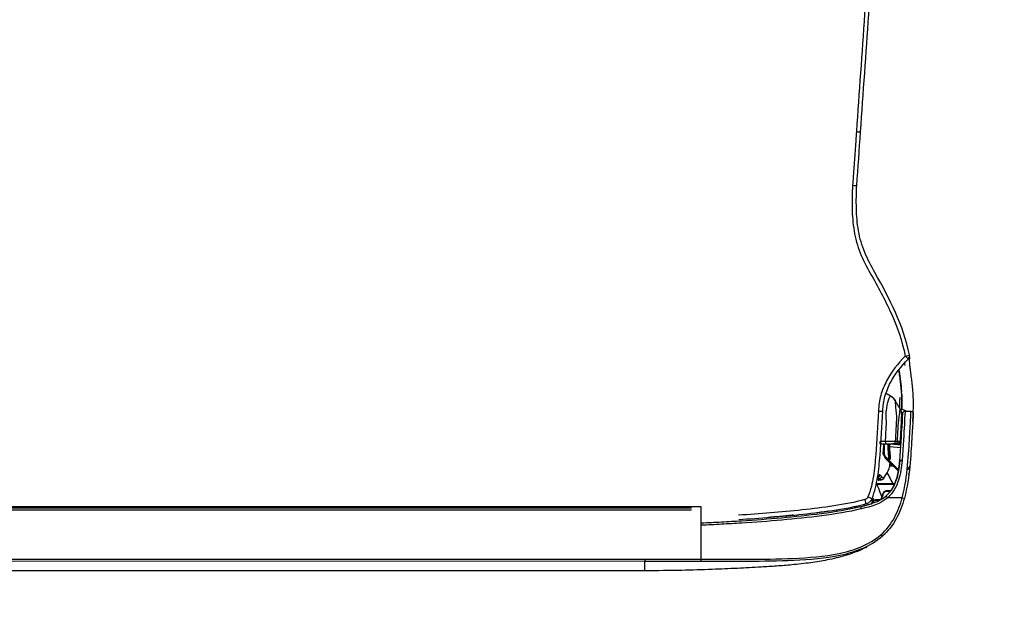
# Model space of a CAD drawing. Header units: millimetres. Extents: x -424979 to 718034, y -72486 to 344972.
# Tile 139 of 256: x 584565 to 585212, y 102822 to 103203. Entities that reach past the tile are written whole.
import ezdxf
from ezdxf import colors
from ezdxf.entities.mleader import LeaderData, LeaderLine
from ezdxf.math import Vec2, Vec3

# ---------------------------------------------------------------- set-up
doc = ezdxf.new("R2010")
doc.units = ezdxf.units.MM
doc.header["$MEASUREMENT"] = 0
doc.layers.add('IS_KLIM Opis_Średnice', color=7, linetype='Continuous', lineweight=9)
doc.layers.add('IS_KLIM_urządzenia', color=3, linetype='Continuous')

# ---------------------------------------------------------------- blocks, each defined once
blk = doc.blocks.new('G$CFEA986A8')
at = {"layer": 'IS_KLIM_urządzenia', "linetype": 'Continuous'}
for p, q in [((965.15, 28.07), (964.65, 27.59)), ((960.8, 27.59), (960.8, 27.59)), ((960.8, 27.59), (960.8, 27.58)), ((960.8, 27.58), (960.8, 27.58)), ((962.82, 27.01), (965.29, 26.79)), ((965.33, 27.29), (963.06, 27.49)), ((965.34, 27.5), (963.25, 27.5)), ((963.62, 27.59), (963.77, 27.59)), ((963.77, 27.59), (963.62, 27.59)), ((963.62, 27.59), (963.62, 27.59)), ((963.62, 27.59), (963.62, 27.59)), ((963.78, 27.59), (963.64, 27.59)), ((963.65, 27.59), (963.64, 27.59)), ((963.64, 27.59), (963.65, 27.59)), ((964.65, 27.59), (963.77, 27.59)), ((964.65, 27.59), (963.78, 27.59)), ((963.81, 27.59), (964.11, 27.59)), ((964.11, 27.59), (963.81, 27.59)), ((964.65, 27.59), (963.82, 27.59)), ((963.82, 27.59), (963.82, 27.59)), ((963.96, 27.59), (964.65, 27.59)), ((963.96, 27.59), (963.96, 27.59)), ((964.65, 27.59), (963.96, 27.59)), ((963.96, 27.59), (964.65, 27.59)), ((963.96, 27.59), (963.96, 27.59)), ((964.65, 27.59), (963.96, 27.59)), ((964.64, 27.59), (964.65, 27.59)), ((964.65, 27.59), (965.09, 28)), ((965.09, 28), (964.65, 27.59)), ((965.08, 27.99), (964.65, 27.59)), ((964.66, 27.6), (964.65, 27.59)), ((964.65, 27.59), (964.66, 27.6)), ((964.65, 27.59), (964.65, 27.59)), ((964.65, 27.58), (964.65, 27.59)), ((964.65, 27.59), (964.65, 27.59)), ((964.65, 27.59), (964.65, 27.59)), ((964.65, 27.59), (964.65, 27.59)), ((964.65, 27.59), (964.65, 27.59)), ((964.65, 27.59), (964.65, 27.59)), ((964.65, 27.59), (964.65, 27.59)), ((964.65, 27.58), (964.65, 27.58)), ((965.08, 28), (964.75, 27.68)), ((964.76, 27.69), (965.08, 27.99)), ((965.13, 27.95), (965.13, 27.96)), ((965.13, 27.94), (965.13, 27.94)), ((965.13, 27.94), (965.13, 27.94)), ((962.04, 24.32), (962.13, 24.22)), ((962.13, 24.22), (964.85, 21.51)), ((962.13, 24.22), (962.49, 24.22)), ((962.49, 24.22), (962.22, 24.49)), ((964.88, 21.83), (962.49, 24.22)), ((962.49, 24.22), (962.63, 24.22)), ((46.52, 13.96), (921.55, 13.84)), ((48.58, 13.7), (919.48, 13.58)), ((919.48, 13.06), (48.58, 13.18)), ((921.53, 13.84), (921.53, 2.34)), ((58.74, 2.46), (909.33, 2.34)), ((58.73, 0), (909.33, -0.12)), ((909.33, 1.87), (58.74, 1.98))]:
    blk.add_line(p, q, dxfattribs=at)
for centre, radius, start, end in [((966.23, 46.82), 1, 314.7826, 11.7219), ((965.57, 23.69), 0.5, 174.3028, 174.8572)]:
    blk.add_arc(centre, radius, start, end, dxfattribs=at)
at = {"layer": 'IS_KLIM_urządzenia', "linetype": 'Continuous', "extrusion": (0, 0, -1)}
for centre, start, end in [((-966.24, 34.23), 2.819, 90), ((-967.54, 34.23), 90, 182.7932)]:
    blk.add_arc(centre, 0.5, start, end, dxfattribs=at)
at = {"layer": 'IS_KLIM_urządzenia', "linetype": 'Continuous'}
for centre, major_axis, ratio, start_param, end_param in [((954.69, 84.17), (-0.998, 0.07), 0.023762, 1.636562, 3.141593), ((966.23, 46.82), (-0.979, -0.203), 0.056856, 1.631801, 3.141593), ((966.23, 46.82), (-0.704, 0.71), 0.020204, 3.141593, 4.63148), ((960.36, 34.82), (0.999, -0.049), 0.051256, 4.768713, 6.283185), ((960.36, 34.78), (0.999, -0.047), 0.051373, 4.768607, 6.283185), ((960.8, 28.09), (0, 0.5), 0.002816, 3.141639, 4.764644), ((961.96, 28.09), (0, 0.5), 0.000868, 1.518284, 3.141546), ((963.74, 28.09), (0, 0.5), 0.707175, 3.141658, 4.713759), ((964.21, 28.09), (0, 0.5), 0.707187, 3.141658, 4.713902), ((963.62, 27.79), (0, -0.2), 0.000013, 0.000046, 1.220385), ((964.1, 27.28), (-0.499, -0.033), 0.703948, 5.100293, 5.413725), ((964.11, 27.79), (0, 0.2), 0.000013, 3.141639, 4.361977), ((961.71, 25.79), (-0.25, 0.009), 0.004928, 4.721292, 6.283312), ((962.22, 24.49), (0.177, 0.177), 0.009872, 1.573264, 3.141593), ((965.57, 23.69), (0.498, -0.05), 0.399009, 1.576336, 3.142289), ((965.57, 23.69), (0.498, -0.045), 0.399039, 1.572475, 3.141593), ((965.57, 23.75), (0.498, -0.042), 0.40242, 1.570829, 3.141593), ((966.78, 22.67), (-0.498, 0.048), 0.655613, 1.68664, 3.142509), ((960.03, 20.77), (-0.282, 0.413), 0.898755, 3.126761, 4.122323), ((960.3, 20.73), (0.367, 0.34), 0.8822, 4.14442, 5.443074), ((960.62, 20.38), (0.376, 0.33), 0.885836, 4.168001, 5.478744), ((962.34, 17.18), (0, 0.2), 0.576627, 0, 1.56207), ((957.43, 15.43), (0.263, -0.965), 0.021464, 0, 1.498233), ((958.09, 16.02), (0.925, -0.381), 0.043497, 4.774575, 6.283185), ((959.1, 15.2), (0.191, 0.059), 0.212832, 0.62596, 2.147611), ((959.21, 15.5), (-0.19, -0.061), 0.210046, 3.10566, 3.756008), ((959.99, 15.18), (0, 0.2), 0.433029, 0, 1.56207), ((961.57, 16.6), (-0.192, 0.056), 0.184381, 0, 0.981312), ((962.44, 15.81), (0.326, -0.379), 0.006066, 3.141593, 4.776304), ((965.61, 15.81), (-0.482, 0.133), 0.040619, 1.62052, 3.141593), ((956.69, 13.39), (0.117, -0.486), 0.019962, 1.512141, 3.141593), ((959.27, 14.73), (-0.18, 0.087), 0.196125, 0, 1.166038), ((960.96, 7.75), (-0.331, 0.375), 0.006851, 1.634627, 3.141593), ((921.53, 2.37), (0, 0.5), 0.000014, 1.623156, 3.109817)]:
    blk.add_ellipse(centre, major_axis=major_axis, ratio=ratio, start_param=start_param, end_param=end_param, dxfattribs=at)
at = {"layer": 'IS_KLIM_urządzenia', "linetype": 'Continuous', "extrusion": (0, 0, -1)}
for centre, major_axis, ratio, start_param, end_param in [((964.05, 27.59), (-0.725, 0), 0.000047, 1.659786, 2.553482), ((964.05, 27.59), (-0.725, 0), 0.000047, 3.72973, 4.623425), ((964.65, 28.09), (0.266, -0.423), 1, 5.550236, 6.844477)]:
    blk.add_ellipse(centre, major_axis=major_axis, ratio=ratio, start_param=start_param, end_param=end_param, dxfattribs=at)
at = {"layer": 'IS_KLIM_urządzenia', "linetype": 'Continuous'}
for points, degree in [([(959.21, 147.27), (958, 130.15), (956.79, 113.02), (955.58, 95.9)], 3), ([(956.51, 95.85), (957.7, 112.97), (958.9, 130.09), (960.1, 147.21)], 3), ([(955.58, 95.9), (956.08, 95.86), (956.51, 95.84), (956.51, 95.85)], 3), ([(955.68, 84.1), (955.96, 88.01), (956.23, 91.93), (956.51, 95.85)], 3), ([(966.26, 44.75), (966.23, 44.93), (966.2, 45.11), (966.17, 45.29)], 3), ([(966.94, 46.13), (967.09, 46.15), (967.24, 46.22), (967.29, 46.32)], 3), ([(967.29, 46.32), (967.31, 46.43), (967.3, 46.54), (967.28, 46.65)], 3), ([(967.29, 46.32), (967.29, 46.33), (967.3, 46.34), (967.3, 46.34)], 3), ([(964.94, 43.51), (965.19, 42.03), (965.36, 40.54), (965.46, 39.04)], 3), ([(963.02, 38.08), (962.56, 38.37), (962.05, 38.54)], 2), ([(963.01, 38.08), (962.7, 38.26), (962.38, 38.43), (962.05, 38.54)], 3), ([(963.01, 38.08), (963.43, 37.83), (963.78, 37.48), (964.04, 37.07)], 3), ([(965.18, 35.2), (964.59, 36.16), (964.01, 37.11)], 2), ([(965.07, 35.52), (965.08, 36.12), (965.09, 36.71), (965.1, 37.31)], 3), ([(965.48, 38.69), (965.55, 37.5), (965.57, 36.3), (965.55, 35.08)], 3), ([(965.76, 34.34), (965.65, 34.4), (965.55, 34.45), (965.44, 34.49)], 3), ([(966.24, 34.73), (966.67, 34.73), (967.1, 34.73), (967.54, 34.73)], 3), ([(967.95, 32.52), (967.94, 32.5), (967.94, 32.48), (967.94, 32.45)], 3), ([(964.56, 28.09), (964.41, 28.09), (964.25, 28.09), (964.09, 28.09)], 3), ([(960.8, 27.59), (961.08, 27.59), (961.36, 27.59), (961.63, 27.59)], 3), ([(960.8, 27.59), (961.19, 27.59), (961.58, 27.59), (961.96, 27.59)], 3), ([(960.8, 27.58), (961.04, 27.58), (961.28, 27.58), (961.52, 27.58)], 3), ([(960.8, 27.58), (961.04, 27.58), (961.28, 27.58), (961.52, 27.58)], 3), ([(962.82, 27.01), (962.88, 26.08), (962.94, 25.14), (963, 24.21)], 3), ([(963.12, 27.59), (963.12, 27.56), (963.12, 27.52), (963.12, 27.48)], 3), ([(963.61, 27.59), (963.61, 27.59), (963.62, 27.59), (963.62, 27.59)], 3), ([(963.61, 27.59), (963.62, 27.59), (963.62, 27.59), (963.62, 27.59)], 3), ([(963.62, 27.59), (964.65, 27.59)], 1), ([(963.62, 27.59), (963.62, 27.59), (963.62, 27.59), (963.62, 27.59)], 3), ([(963.62, 27.59), (963.62, 27.59), (963.62, 27.59), (963.62, 27.59)], 3), ([(963.62, 27.59), (963.62, 27.59), (963.62, 27.59), (963.62, 27.59)], 3), ([(964.65, 27.59), (963.72, 27.59)], 1), ([(963.74, 27.59), (963.9, 27.59), (964.05, 27.59), (964.21, 27.59)], 3), ([(963.75, 27.58), (964.65, 27.58)], 1), ([(963.82, 27.58), (963.95, 27.58), (964.08, 27.58), (964.21, 27.58)], 3), ([(964.07, 27.63), (964.08, 27.59), (964.07, 27.54), (964.07, 27.5)], 3), ([(964.84, 27.63), (964.84, 27.63), (964.84, 27.63)], 2), ([(961.46, 25.8), (961.45, 25.65), (961.45, 25.49), (961.44, 25.34)], 3), ([(961.44, 25.33), (961.45, 25.49), (961.45, 25.64), (961.46, 25.8)], 3), ([(961.44, 25.33), (961.44, 25.34), (961.44, 25.34), (961.44, 25.34)], 3), ([(961.44, 25.34), (961.44, 25.34), (961.44, 25.34), (961.44, 25.34)], 3), ([(961.53, 25.25), (961.5, 25.28), (961.47, 25.31), (961.44, 25.33)], 3), ([(964.99, 22.88), (965.02, 23.18), (965.05, 23.49), (965.08, 23.79)], 3), ([(965.08, 23.79), (965.07, 23.76), (965.07, 23.74)], 2), ([(965.59, 23.95), (965.59, 23.93), (965.59, 23.91), (965.59, 23.89)], 3), ([(961.71, 20.35), (962.17, 20.89), (962.5, 21.51), (962.77, 22.21)], 3), ([(963.68, 22.68), (963.41, 22.68), (963.15, 22.68), (962.88, 22.68)], 3), ([(962.91, 22.88), (963.1, 22.88), (963.29, 22.88), (963.48, 22.88)], 3), ([(960.36, 20.28), (960.28, 20.27), (960.21, 20.27), (960.13, 20.27)], 3), ([(960.32, 19.65), (961.01, 19.71)], 1), ([(960.67, 19.93), (960.57, 20.04), (960.47, 20.16), (960.36, 20.28)], 3), ([(960.77, 20.72), (960.88, 20.6), (960.99, 20.49), (961.09, 20.37)], 3), ([(967.08, 20.79), (967.09, 20.91), (967.11, 21.03), (967.12, 21.15)], 3), ([(956.57, 13.87), (958.54, 14.35), (960.56, 14.86), (962.11, 16.19)], 3), ([(962.45, 15.79), (960.85, 14.4), (958.75, 13.85), (956.7, 13.36)], 3), ([(958.99, 15.2), (958.96, 15.28), (958.94, 15.36), (958.91, 15.43)], 3), ([(959.13, 14.84), (959.07, 14.95), (959.03, 15.08), (958.99, 15.2)], 3), ([(959.14, 15.62), (959.18, 15.51), (959.21, 15.39), (959.25, 15.28)], 3), ([(959.25, 15.28), (959.29, 15.37), (959.32, 15.47), (959.36, 15.57)], 3), ([(959.25, 15.28), (959.26, 15.22), (959.28, 15.16), (959.3, 15.1)], 3), ([(959.47, 15.22), (959.43, 15.33), (959.39, 15.45), (959.36, 15.57)], 3), ([(960.55, 15.18), (960.34, 15.18), (960.12, 15.18), (959.9, 15.18)], 3), ([(960.96, 15.39), (961.12, 15.8), (961.26, 16.23), (961.38, 16.66)], 3), ([(961.46, 16.61), (961.35, 16.22), (961.22, 15.84), (961.09, 15.47)], 3), ([(951.29, 13.18), (951.31, 13.06), (951.34, 12.94), (951.37, 12.81)], 3), ([(955.23, 13.58), (955.2, 13.68), (955.18, 13.77), (955.15, 13.87)], 3), ([(955.37, 13.91), (955.39, 13.82), (955.42, 13.72), (955.44, 13.63)], 3), ([(955.66, 13.67), (955.63, 13.77), (955.61, 13.86), (955.58, 13.96)], 3), ([(955.71, 13.68), (955.63, 13.97)], 1), ([(957.22, 14.35), (957.26, 14.21), (957.31, 14.07), (957.35, 13.93)], 3), ([(958.86, 14.36), (958.94, 14.51), (959.01, 14.66), (959.09, 14.81)], 3), ([(961.43, 7.5), (961.59, 7.65), (961.75, 7.8), (961.9, 7.95)], 3), ([(909.33, 2.34), (909.33, 2.09), (909.33, 1.88), (909.33, 1.87)], 3), ([(909.33, 2.34), (913.4, 2.34), (917.46, 2.34), (921.53, 2.34)], 3), ([(909.33, -0.12), (909.33, -0.12), (909.33, 0.54), (909.33, 1.87)], 3)]:
    blk.add_open_spline(points, degree=degree, dxfattribs=at)
for points, knots in [([(955.58, 95.9), (955.58, 95.9), (955.58, 95.9), (955.53, 95.23), (955.49, 94.57), (955.25, 91.24), (955.06, 88.58), (954.84, 85.33), (954.79, 84.73), (954.75, 84.14)], [0, 0, 0, 0, 0.000005, 0.000005, 0.169628, 0.169628, 0.84812, 0.84812, 1, 1, 1, 1]), ([(954.75, 84.14), (954.63, 82.47), (954.61, 80.8), (954.69, 77.48), (954.82, 75.82), (955.37, 72.52), (955.81, 70.89), (957.03, 67.83), (957.82, 66.37), (960.23, 62.03), (961.84, 59.14), (964.54, 53.15), (965.62, 50.05), (966.3, 46.78)], [0, 0, 0, 0, 0.125, 0.125, 0.25, 0.25, 0.375, 0.375, 0.5, 0.5, 0.75, 0.75, 1, 1, 1, 1]), ([(967.2, 47.03), (965.86, 53.51), (962.85, 59.33), (958.84, 66.5), (958.05, 67.93), (956.79, 70.95), (956.34, 72.56), (955.76, 75.84), (955.63, 77.48), (955.55, 80.78), (955.57, 82.47), (955.68, 84.1)], [0, 0, 0, 0, 0.5, 0.5, 0.625, 0.625, 0.75, 0.75, 0.875, 0.875, 1, 1, 1, 1]), ([(966.3, 46.78), (964.67, 45.16), (963.24, 43.34), (961.67, 40.33), (961.23, 39.26), (960.62, 37.05), (960.47, 35.91), (960.41, 34.77)], [0, 0, 0, 0, 0.5, 0.5, 0.75, 0.75, 1, 1, 1, 1]), ([(961.36, 34.77), (961.41, 35.86), (961.55, 36.93), (962.13, 39.01), (962.55, 40.02), (964.04, 42.86), (965.39, 44.59), (966.93, 46.11)], [0, 0, 0, 0, 0.25, 0.25, 0.5, 0.5, 1, 1, 1, 1]), ([(967.94, 32.46), (967.98, 33.04), (968.04, 34.37), (968.09, 36.58), (968.01, 38.79), (967.83, 40.67), (967.66, 42.07), (967.47, 43.41), (967.32, 44.56), (967.24, 45.44), (967.23, 46.03), (967.25, 46.23), (967.27, 46.26)], [0, 0, 0, 0, 0.115267, 0.254457, 0.395518, 0.463491, 0.528201, 0.59274, 0.664878, 0.754718, 0.87115, 1, 1, 1, 1]), ([(967.3, 46.34), (967.3, 46.34), (967.31, 46.4), (967.29, 46.6), (967.29, 46.62), (967.29, 46.62)], [0, 0, 0, 0, 0.020014, 0.885037, 1, 1, 1, 1]), ([(965.56, 35.11), (965.56, 35.53), (965.57, 36.73), (965.52, 38.45), (965.36, 40.28), (965.19, 41.69), (965.03, 42.84), (964.95, 43.45), (964.92, 43.67)], [0, 0, 0, 0, 0.166496, 0.472954, 0.620259, 0.762905, 0.910022, 1, 1, 1, 1]), ([(961.96, 28.12), (962.02, 29.2), (962.07, 30.28), (962.16, 31.9), (962.19, 32.44), (962.06, 33.52), (962.05, 34.06), (962.26, 35.6), (962.42, 36.56), (962.87, 37.76), (963, 38.06), (963.01, 38.08)], [0, 0, 0, 0, 0.25, 0.25, 0.375, 0.375, 0.5, 0.5, 0.75, 0.75, 1, 1, 1, 1]), ([(964.07, 37.1), (963.98, 37.24), (963.79, 37.51), (963.45, 37.81), (963.16, 38.01), (963.04, 38.08), (963, 38.1)], [0, 0, 0, 0, 0.309065, 0.631823, 0.868077, 1, 1, 1, 1]), ([(964.07, 37.09), (963.98, 37.24), (963.78, 37.5), (963.44, 37.81), (963.16, 38), (963.05, 38.06), (963.01, 38.08)], [0, 0, 0, 0, 0.319138, 0.64537, 0.882709, 1, 1, 1, 1]), ([(964.04, 37.07), (964.04, 37.05), (964.05, 36.71), (964.19, 35.39), (964.31, 34.5), (964.4, 32.69), (964.28, 31.78), (964.18, 29.94), (964.14, 29.01), (964.09, 28.09)], [0, 0, 0, 0, 0.25, 0.25, 0.5, 0.5, 0.75, 0.75, 1, 1, 1, 1]), ([(965.05, 37.8), (965.06, 37.67), (965.08, 37.54), (965.1, 37.37), (965.1, 37.34), (965.1, 37.31)], [0, 0, 0, 0, 0.794972, 0.794972, 1, 1, 1, 1]), ([(960.41, 34.72), (960.26, 31.56), (960.06, 28.4), (959.71, 23.67), (959.56, 22.09), (959.07, 18.98), (958.75, 17.44), (958.13, 15.95)], [0, 0, 0, 0, 0.5, 0.5, 0.75, 0.75, 1, 1, 1, 1]), ([(959.02, 15.64), (959.64, 17.15), (959.98, 18.72), (960.49, 21.88), (960.64, 23.48), (961.01, 28.3), (961.2, 31.53), (961.35, 34.73)], [0, 0, 0, 0, 0.25, 0.25, 0.5, 0.5, 1, 1, 1, 1]), ([(960.41, 34.77), (960.41, 34.77), (960.41, 34.77), (960.41, 34.75), (960.41, 34.74), (960.41, 34.72)], [0, 0, 0, 0, 0.001414, 0.001414, 1, 1, 1, 1]), ([(961.35, 34.73), (961.35, 34.73), (961.35, 34.73), (961.35, 34.74), (961.36, 34.76), (961.36, 34.77)], [0, 0, 0, 0, 0.001471, 0.001471, 1, 1, 1, 1]), ([(964.56, 28.09), (964.61, 29), (964.65, 29.9), (964.75, 31.71), (964.82, 32.66), (965.03, 34.22), (965.11, 34.83), (965.16, 35.22), (965.17, 35.23), (965.17, 35.22), (965.17, 35.22), (965.17, 35.22)], [0, 0, 0, 0, 0.284008, 0.284008, 0.568016, 0.568016, 0.852024, 0.852024, 0.994028, 0.994028, 1, 1, 1, 1]), ([(965.46, 34.09), (965.46, 34.09), (965.46, 34.09), (965.46, 34.09), (965.46, 34.13), (965.46, 34.18), (965.46, 34.24), (965.45, 34.36), (965.43, 34.59), (965.34, 34.9), (965.23, 35.11), (965.15, 35.22)], [0, 0, 0, 0, 0.001602, 0.502486, 0.642444, 0.701637, 0.729046, 0.756167, 0.815817, 0.90057, 1, 1, 1, 1]), ([(965.16, 35.25), (965.59, 35.16), (966, 35.01), (966.42, 34.77), (966.45, 34.76), (966.47, 34.74)], [0, 0, 0, 0, 0.941622, 0.941622, 1, 1, 1, 1]), ([(965.16, 35.22), (965.2, 35.15), (965.31, 34.98), (965.39, 34.73), (965.43, 34.55), (965.44, 34.49)], [0, 0, 0, 0, 0.324072, 0.765618, 1, 1, 1, 1]), ([(965.46, 34.03), (965.46, 34.06), (965.46, 34.12), (965.46, 34.12), (965.46, 34.12), (965.46, 34.13), (965.46, 34.13), (965.46, 34.15), (965.46, 34.19), (965.46, 34.32), (965.43, 34.62), (965.36, 34.97), (965.2, 35.18), (965.16, 35.22)], [0, 0, 0, 0, 0.103876, 0.340883, 0.382554, 0.387142, 0.39037, 0.395164, 0.414092, 0.462737, 0.590801, 0.905937, 1, 1, 1, 1]), ([(966.24, 34.73), (966.24, 34.73), (966.19, 33.69), (965.98, 29.9), (965.85, 27.14), (965.59, 23.95)], [0, 0, 0, 0, 0.5, 0.5, 1, 1, 1, 1]), ([(965.63, 15.79), (966.27, 18.17), (966.59, 20.61), (967.02, 25.18), (967.13, 27.31), (967.34, 30.85), (967.42, 32.29), (967.52, 34.22), (967.54, 34.73), (967.54, 34.73)], [0, 0, 0, 0, 0.25, 0.25, 0.5, 0.5, 0.75, 0.75, 1, 1, 1, 1]), ([(965.08, 23.79), (965.34, 26.88), (965.47, 29.57), (965.69, 33.25), (965.74, 34.25), (965.74, 34.25)], [0, 0, 0, 0, 0.500106, 0.500106, 1, 1, 1, 1]), ([(965.46, 34.05), (965.46, 34.04), (965.46, 34.03), (965.45, 33.91), (965.44, 33.65), (965.38, 32.61), (965.33, 31.63), (965.24, 29.85), (965.2, 28.96), (965.15, 28.07)], [0, 0, 0, 0, 0.02439, 0.02439, 0.219512, 0.219512, 0.609756, 0.609756, 1, 1, 1, 1]), ([(968.04, 34.21), (968.04, 34.21), (968.01, 33.7), (967.91, 31.81), (967.82, 30.4), (967.61, 26.94), (967.5, 24.85), (967.06, 20.38), (966.74, 18), (966.09, 15.68)], [0, 0, 0, 0, 0.25, 0.25, 0.5, 0.5, 0.75, 0.75, 1, 1, 1, 1]), ([(967.95, 32.55), (967.95, 32.54), (967.95, 32.54), (967.95, 32.53), (967.95, 32.53), (967.95, 32.53), (967.95, 32.52), (967.95, 32.52)], [0, 0, 0, 0, 0.491862, 0.491862, 0.745898, 0.745898, 1, 1, 1, 1]), ([(961.96, 28.12), (961.63, 28.12), (961.3, 28.12), (960.91, 28.12), (960.86, 28.12), (960.81, 28.12)], [0, 0, 0, 0, 0.8646, 0.8646, 1, 1, 1, 1]), ([(964.09, 28.09), (963.86, 28.1), (963.57, 28.1), (962.96, 28.11), (962.63, 28.11), (962.19, 28.12), (962.07, 28.12), (961.96, 28.12)], [0, 0, 0, 0, 0.429825, 0.429825, 0.859756, 0.859756, 1, 1, 1, 1]), ([(965.15, 28.07), (965.15, 28.07), (965.11, 28.07), (964.96, 28.08), (964.85, 28.08), (964.67, 28.09), (964.62, 28.09), (964.56, 28.09)], [0, 0, 0, 0, 0.429933, 0.429933, 0.859697, 0.859697, 1, 1, 1, 1]), ([(961.52, 27.59), (961.52, 27.5), (961.51, 27.41), (961.49, 26.81), (961.47, 26.31), (961.46, 25.8)], [0, 0, 0, 0, 0.152905, 0.152905, 1, 1, 1, 1]), ([(961.63, 27.59), (961.65, 27.59), (961.67, 27.59), (961.77, 27.59), (961.86, 27.59), (962.03, 27.59), (962.11, 27.59), (962.18, 27.59), (962.19, 27.59), (962.2, 27.59)], [0, 0, 0, 0, 0.082278, 0.082278, 0.515336, 0.515336, 0.94848, 0.94848, 1, 1, 1, 1]), ([(961.7, 25.79), (961.71, 25.96), (961.72, 26.13), (961.74, 26.73), (961.75, 27.16), (961.77, 27.59)], [0, 0, 0, 0, 0.277754, 0.277754, 1, 1, 1, 1]), ([(961.96, 27.59), (962.06, 27.59), (962.15, 27.59), (962.52, 27.59), (962.8, 27.59), (963.31, 27.59), (963.54, 27.59), (963.74, 27.59)], [0, 0, 0, 0, 0.140214, 0.140214, 0.570124, 0.570124, 1, 1, 1, 1]), ([(962.2, 27.59), (962.36, 27.59), (962.53, 27.59), (963.01, 27.59), (963.32, 27.59), (963.62, 27.59)], [0, 0, 0, 0, 0.351844, 0.351844, 1, 1, 1, 1]), ([(962.41, 27.59), (962.46, 26.77), (962.51, 25.96), (962.59, 24.83), (962.61, 24.52), (962.63, 24.22)], [0, 0, 0, 0, 0.726529, 0.726529, 1, 1, 1, 1]), ([(962.85, 24.21), (962.84, 24.38), (962.82, 24.54), (962.77, 25.38), (962.73, 26.04), (962.67, 27), (962.65, 27.3), (962.63, 27.59)], [0, 0, 0, 0, 0.147619, 0.147619, 0.738093, 0.738093, 1, 1, 1, 1]), ([(963.06, 27.49), (963.03, 27.49), (962.99, 27.48), (962.93, 27.44), (962.9, 27.41), (962.86, 27.33), (962.84, 27.29), (962.82, 27.19), (962.81, 27.14), (962.81, 27.06), (962.81, 27.04), (962.82, 27.01)], [0, 0, 0, 0, 0.247479, 0.247479, 0.496795, 0.496795, 0.717384, 0.717384, 0.907765, 0.907765, 1, 1, 1, 1]), ([(963.62, 27.59), (963.63, 27.59), (963.63, 27.59), (963.63, 27.59), (963.64, 27.59), (963.67, 27.59), (963.7, 27.59), (963.73, 27.59), (963.74, 27.59), (963.75, 27.59)], [0, 0, 0, 0, 0.03684, 0.03684, 0.184198, 0.184198, 0.773632, 0.773632, 1, 1, 1, 1]), ([(963.62, 27.59), (963.64, 27.59), (963.66, 27.59), (963.7, 27.59), (963.73, 27.59), (963.76, 27.59), (963.77, 27.59), (963.78, 27.59)], [0, 0, 0, 0, 0.33263, 0.33263, 0.794188, 0.794188, 1, 1, 1, 1]), ([(963.62, 27.59), (963.63, 27.59), (963.63, 27.59), (963.64, 27.59), (963.64, 27.59), (963.67, 27.59), (963.7, 27.59), (963.76, 27.59), (963.79, 27.59), (963.82, 27.59)], [0, 0, 0, 0, 0.02531, 0.02531, 0.126549, 0.126549, 0.531507, 0.531507, 1, 1, 1, 1]), ([(963.78, 27.59), (963.77, 27.59), (963.76, 27.59), (963.72, 27.59), (963.68, 27.59), (963.65, 27.59)], [0, 0, 0, 0, 0.257776, 0.257776, 1, 1, 1, 1]), ([(963.65, 27.59), (963.66, 27.59), (963.67, 27.59), (963.72, 27.59), (963.75, 27.59), (963.78, 27.59)], [0, 0, 0, 0, 0.26079, 0.26079, 1, 1, 1, 1]), ([(964.21, 27.59), (964.25, 27.59), (964.29, 27.59), (964.43, 27.59), (964.51, 27.59), (964.62, 27.59), (964.65, 27.59), (964.65, 27.59)], [0, 0, 0, 0, 0.140473, 0.140473, 0.570712, 0.570712, 1, 1, 1, 1]), ([(964.21, 27.58), (964.25, 27.58), (964.28, 27.58), (964.42, 27.58), (964.51, 27.58), (964.62, 27.58), (964.65, 27.58), (964.65, 27.58)], [0, 0, 0, 0, 0.140333, 0.140333, 0.570144, 0.570144, 1, 1, 1, 1]), ([(964.84, 27.63), (964.84, 27.63), (964.83, 27.62), (964.81, 27.61), (964.8, 27.61), (964.76, 27.6), (964.72, 27.59), (964.67, 27.59), (964.66, 27.59), (964.65, 27.59)], [0, 0, 0, 0, 0.370218, 0.370218, 0.528672, 0.528672, 0.919032, 0.919032, 1, 1, 1, 1]), ([(961.46, 25.8), (961.45, 25.7), (961.46, 25.6), (961.49, 25.29), (961.56, 25.06), (961.74, 24.69), (961.85, 24.53), (962, 24.36), (962.02, 24.34), (962.04, 24.32)], [0, 0, 0, 0, 0.177731, 0.177731, 0.59018, 0.59018, 0.940555, 0.940555, 1, 1, 1, 1]), ([(962.22, 24.49), (962.08, 24.63), (961.96, 24.8), (961.79, 25.15), (961.74, 25.34), (961.71, 25.62), (961.7, 25.71), (961.7, 25.79)], [0, 0, 0, 0, 0.410681, 0.410681, 0.822529, 0.822529, 1, 1, 1, 1]), ([(962.11, 16.19), (963.2, 17.13), (963.9, 18.42), (964.76, 21.07), (964.95, 22.43), (965.07, 23.73)], [0, 0, 0, 0, 0.5, 0.5, 1, 1, 1, 1]), ([(965.59, 23.89), (965.46, 22.49), (965.26, 21.03), (964.35, 18.18), (963.6, 16.81), (962.45, 15.79)], [0, 0, 0, 0, 0.5, 0.5, 1, 1, 1, 1]), ([(962.63, 24.22), (962.65, 24.22), (962.68, 24.21), (962.74, 24.21), (962.76, 24.21), (962.8, 24.21), (962.82, 24.21), (962.84, 24.21), (962.84, 24.21), (962.85, 24.21)], [0, 0, 0, 0, 0.315815, 0.315815, 0.631664, 0.631664, 0.946964, 0.946964, 1, 1, 1, 1]), ([(962.85, 24.21), (962.86, 24.21), (962.88, 24.21), (962.93, 24.21), (962.96, 24.21), (963, 24.21)], [0, 0, 0, 0, 0.325415, 0.325415, 1, 1, 1, 1]), ([(965.07, 23.73), (965.07, 23.69), (965.06, 23.65), (965.05, 23.52), (965.04, 23.43), (965.02, 23.17), (965, 23.02), (964.95, 22.61), (964.91, 22.36), (964.82, 21.77), (964.76, 21.43), (964.53, 20.35), (964.32, 19.62), (963.81, 18.4), (963.54, 17.9), (963.22, 17.43)], [0, 0, 0, 0, 0.01825, 0.01825, 0.060304, 0.060304, 0.132525, 0.132525, 0.246095, 0.246095, 0.402611, 0.402611, 0.74532, 0.74532, 1, 1, 1, 1]), ([(962.77, 22.21), (962.82, 22.35), (962.87, 22.55), (962.93, 22.97), (962.95, 23.17), (962.97, 23.39)], [0, 0, 0, 0, 0.583115, 0.583115, 1, 1, 1, 1]), ([(966.78, 22.01), (966.78, 22.01), (966.84, 22), (966.95, 22.03), (967.07, 22.1), (967.16, 22.19), (967.21, 22.27), (967.24, 22.34), (967.25, 22.39), (967.26, 22.43), (967.26, 22.44), (967.26, 22.45), (967.26, 22.45), (967.26, 22.45), (967.26, 22.46), (967.26, 22.46), (967.26, 22.46)], [0, 0, 0, 0, 0.014957, 0.230647, 0.404323, 0.550842, 0.673461, 0.771778, 0.844068, 0.888574, 0.900891, 0.909159, 0.918712, 0.93551, 0.981208, 1, 1, 1, 1]), ([(967.28, 22.63), (967.28, 22.59), (967.27, 22.55), (967.27, 22.49), (967.26, 22.47), (967.26, 22.46), (967.26, 22.46), (967.26, 22.46)], [0, 0, 0, 0, 0.498718, 0.498718, 0.99668, 0.99668, 1, 1, 1, 1]), ([(967.26, 22.46), (967.26, 22.46), (967.26, 22.46), (967.26, 22.47), (967.27, 22.49), (967.27, 22.53), (967.27, 22.55), (967.27, 22.58)], [0, 0, 0, 0, 0.000031, 0.000031, 0.61098, 0.61098, 1, 1, 1, 1]), ([(960.15, 19.88), (960.2, 19.89), (960.24, 19.89), (960.42, 19.9), (960.55, 19.92), (960.67, 19.93)], [0, 0, 0, 0, 0.263267, 0.263267, 1, 1, 1, 1]), ([(960.77, 20.72), (960.77, 20.72), (960.76, 20.73), (960.71, 20.77), (960.67, 20.79), (960.58, 20.79), (960.53, 20.78), (960.49, 20.75)], [0, 0, 0, 0, 0.062565, 0.062565, 0.548357, 0.548357, 1, 1, 1, 1]), ([(961.01, 19.71), (960.99, 19.7), (960.97, 19.7), (960.86, 19.72), (960.76, 19.8), (960.67, 19.93)], [0, 0, 0, 0, 0.175003, 0.175003, 1, 1, 1, 1]), ([(961.01, 19.74), (961.09, 19.73), (961.31, 19.75), (961.54, 19.93), (961.64, 20.09), (961.66, 20.13)], [0, 0, 0, 0, 0.289751, 0.808576, 1, 1, 1, 1]), ([(961.09, 20.37), (961.18, 20.27), (961.28, 20.21), (961.49, 20.18), (961.61, 20.24), (961.71, 20.35)], [0, 0, 0, 0, 0.456839, 0.456839, 1, 1, 1, 1]), ([(962.31, 21.21), (962.46, 20.92), (962.62, 20.62), (963.03, 19.85), (963.28, 19.36), (963.53, 18.88)], [0, 0, 0, 0, 0.379029, 0.379029, 1, 1, 1, 1]), ([(963.92, 18.68), (963.54, 18.68), (963.16, 18.68), (962.34, 18.68), (961.91, 18.68), (961.21, 18.68), (960.95, 18.68), (960.49, 18.68), (960.29, 18.68), (960.1, 18.68)], [0, 0, 0, 0, 0.296997, 0.296997, 0.640532, 0.640532, 0.845161, 0.845161, 1, 1, 1, 1]), ([(960.1, 18.68), (960.27, 18.25), (960.44, 17.81), (960.79, 16.91), (960.98, 16.43), (961.16, 15.96)], [0, 0, 0, 0, 0.478968, 0.478968, 1, 1, 1, 1]), ([(960.12, 18.88), (960.23, 18.88), (960.34, 18.88), (960.88, 18.88), (961.32, 18.88), (961.94, 18.88), (962.11, 18.88), (962.86, 18.88), (963.43, 18.88), (964, 18.88)], [0, 0, 0, 0, 0.084494, 0.084494, 0.422472, 0.422472, 0.560579, 0.560579, 1, 1, 1, 1]), ([(961.38, 16.66), (961.41, 16.76), (961.46, 16.86), (961.57, 17.03), (961.64, 17.1), (961.8, 17.23), (961.89, 17.28), (962.1, 17.36), (962.22, 17.38), (962.34, 17.38)], [0, 0, 0, 0, 0.230955, 0.230955, 0.455697, 0.455697, 0.706422, 0.706422, 1, 1, 1, 1]), ([(962.34, 17.38), (962.45, 17.38), (962.56, 17.38), (962.84, 17.38), (963.01, 17.38), (963.18, 17.38)], [0, 0, 0, 0, 0.390013, 0.390013, 1, 1, 1, 1]), ([(957.47, 15.37), (955.22, 14.75), (952.93, 14.35), (948.34, 13.64), (946.03, 13.36), (939.09, 12.61), (934.45, 12.24), (929.8, 11.96)], [0, 0, 0, 0, 0.25, 0.25, 0.5, 0.5, 1, 1, 1, 1]), ([(958.13, 15.95), (958.09, 15.85), (958.03, 15.75), (957.88, 15.59), (957.79, 15.51), (957.62, 15.42), (957.55, 15.39), (957.47, 15.37)], [0, 0, 0, 0, 0.368676, 0.368676, 0.737518, 0.737518, 1, 1, 1, 1]), ([(957.69, 14.47), (957.85, 14.51), (958, 14.57), (958.33, 14.76), (958.51, 14.9), (958.81, 15.23), (958.93, 15.43), (959.02, 15.64)], [0, 0, 0, 0, 0.262451, 0.262451, 0.631307, 0.631307, 1, 1, 1, 1]), ([(959.09, 14.81), (959.14, 14.92), (959.2, 15.01), (959.36, 15.16), (959.45, 15.23), (959.64, 15.32), (959.75, 15.36), (959.91, 15.38), (959.95, 15.38), (959.99, 15.38)], [0, 0, 0, 0, 0.291856, 0.291856, 0.579131, 0.579131, 0.886367, 0.886367, 1, 1, 1, 1]), ([(959.9, 15.18), (959.87, 15.18), (959.84, 15.18), (959.71, 15.16), (959.63, 15.14), (959.47, 15.06), (959.4, 15.01), (959.28, 14.88), (959.22, 14.81), (959.18, 14.73)], [0, 0, 0, 0, 0.114875, 0.114875, 0.424433, 0.424433, 0.71152, 0.71152, 1, 1, 1, 1]), ([(959.99, 15.38), (960.11, 15.38), (960.23, 15.38), (960.55, 15.38), (960.74, 15.38), (960.94, 15.38)], [0, 0, 0, 0, 0.379834, 0.379834, 1, 1, 1, 1]), ([(960.98, 7.72), (962.17, 8.78), (963.14, 10.05), (964.66, 12.8), (965.21, 14.27), (965.63, 15.79)], [0, 0, 0, 0, 0.5, 0.5, 1, 1, 1, 1]), ([(966.09, 15.68), (965.66, 14.11), (965.09, 12.61), (963.52, 9.78), (962.52, 8.46), (961.29, 7.38)], [0, 0, 0, 0, 0.5, 0.5, 1, 1, 1, 1]), ([(962.23, 17.18), (962.13, 17.18), (962.04, 17.16), (961.87, 17.1), (961.79, 17.06), (961.67, 16.96), (961.61, 16.9), (961.52, 16.77), (961.48, 16.69), (961.46, 16.61)], [0, 0, 0, 0, 0.299295, 0.299295, 0.552236, 0.552236, 0.775182, 0.775182, 1, 1, 1, 1]), ([(963.03, 17.18), (962.84, 17.18), (962.66, 17.18), (962.39, 17.18), (962.31, 17.18), (962.23, 17.18)], [0, 0, 0, 0, 0.696556, 0.696556, 1, 1, 1, 1]), ([(965.63, 15.79), (964.68, 15.79), (963.74, 15.79), (962.68, 15.79), (962.57, 15.79), (962.45, 15.79)], [0, 0, 0, 0, 0.894615, 0.894615, 1, 1, 1, 1]), ([(921.68, 10.32), (923.14, 10.32), (924.6, 10.43), (927.53, 10.58), (928.99, 10.67), (933.37, 10.94), (936.29, 11.16), (942.12, 11.68), (945.03, 11.98), (950.83, 12.75), (953.72, 13.19), (956.57, 13.87)], [0, 0, 0, 0, 0.125, 0.125, 0.25, 0.25, 0.5, 0.5, 0.75, 0.75, 1, 1, 1, 1]), ([(956.7, 13.36), (953.84, 12.67), (950.94, 12.23), (945.12, 11.46), (942.19, 11.16), (936.34, 10.64), (933.41, 10.42), (929.01, 10.14), (927.55, 10.06), (924.61, 9.91), (923.15, 9.8), (921.68, 9.8)], [0, 0, 0, 0, 0.25, 0.25, 0.5, 0.5, 0.75, 0.75, 0.875, 0.875, 1, 1, 1, 1]), ([(929.86, 11.03), (934.54, 11.32), (939.21, 11.68), (946.19, 12.44), (948.51, 12.73), (953.12, 13.44), (955.43, 13.85), (957.69, 14.47)], [0, 0, 0, 0, 0.5, 0.5, 0.75, 0.75, 1, 1, 1, 1]), ([(959.09, 14.81), (959.03, 14.7), (958.97, 14.58), (958.89, 14.43), (958.88, 14.39), (958.86, 14.36)], [0, 0, 0, 0, 0.758703, 0.758703, 1, 1, 1, 1]), ([(941.83, 11.98), (941.83, 11.98), (940.36, 11.82), (937.4, 11.57), (936.9, 11.53), (936.37, 11.49)], [0, 0, 0, 0, 0.843393, 0.843393, 1, 1, 1, 1]), ([(946.91, 12.54), (947.25, 12.59), (947.6, 12.63), (948.23, 12.71), (948.52, 12.75), (949.02, 12.82), (949.22, 12.85), (949.52, 12.89), (949.61, 12.91), (949.66, 12.91), (949.67, 12.91), (949.67, 12.91)], [0, 0, 0, 0, 0.235675, 0.235675, 0.471347, 0.471347, 0.702455, 0.702455, 0.927895, 0.927895, 1, 1, 1, 1]), ([(921.53, 2.34), (928.28, 2.34), (935.04, 2.23), (945.16, 2.67), (948.53, 2.93), (955.11, 4.29), (958.41, 5.45), (960.98, 7.72)], [0, 0, 0, 0, 0.5, 0.5, 0.75, 0.75, 1, 1, 1, 1]), ([(961.29, 7.38), (958.75, 5.12), (955.39, 3.88), (948.76, 2.48), (945.36, 2.21), (935.15, 1.75), (928.34, 1.87), (921.53, 1.87)], [0, 0, 0, 0, 0.25, 0.25, 0.5, 0.5, 1, 1, 1, 1]), ([(909.33, -0.12), (912.02, -0.11), (916.93, -0.06), (923.67, 0.16), (929.46, 0.4), (934.16, 0.64), (938.14, 0.89), (941.72, 1.18), (945.46, 1.6), (949.41, 2.23), (953.39, 3.16), (956.26, 4.22), (957.73, 4.98), (957.91, 5.08)], [0, 0, 0, 0, 0.162416, 0.296482, 0.407414, 0.51304, 0.581672, 0.650774, 0.735588, 0.811186, 0.895706, 0.987614, 1, 1, 1, 1]), ([(921.53, 1.87), (921.2, 1.87), (920.86, 1.87), (919.2, 1.87), (917.86, 1.87), (914.13, 1.87), (911.73, 1.87), (909.33, 1.87)], [0, 0, 0, 0, 0.081967, 0.081967, 0.409835, 0.409835, 1, 1, 1, 1])]:
    blk.add_open_spline(points, degree=3, knots=knots, dxfattribs=at)

msp = doc.modelspace()

# ---------------------------------------------------------------- leaders
at = {"layer": 'IS_KLIM Opis_Średnice', "ltscale": 30}
ml = msp.add_multileader_mtext('Standard', dxfattribs=at)
ml.set_content('{\\fArial|b0|i0|c238|p0;\\C7;Typ: Jednostka wewnętrzna \\P\\P\\pi0,l2.25,a0.5,sm1,q*;\\H0.916667x;\\C256;- moc chłodnicza z tabelą poniżej (płynna regulacja),\\P- spręż 0-90Pa, fabryczna nastawa 25Pa,\\P- min. cztery biegi, maksymalne ciśnienie akustyczne na \\A1;poszcz. biegach: 25/26/27/28 dB(A)\\P\\pi2.25,l0;- zasilanie z agregatu, sterownik przewodowy.', color=256)
ml.set_leader_properties()
ml.build(insert=Vec2(0, 0))
ml.multileader.update_dxf_attribs({"text_left_attachment_type": 6, "text_right_attachment_type": 6, "dogleg_length": 0.36, "arrow_head_size": 12})
ctx = ml.context
ctx.base_point, ctx.char_height, ctx.arrow_head_size, ctx.landing_gap_size, ctx.plane_origin = Vec3(568405.79, 102522.75), 600, 12, 6, Vec3(580244.51, 99010.35)
ctx.left_attachment, ctx.right_attachment = 6, 6
notes = []
notes.append((ctx, [(0, (1, 1, 0), (599841.67, 102522.75), (-1, 0), 1.08, [(0, [(599831.67, 102522.75)], 256, [])])]))
ctx.mtext.insert, ctx.mtext.width, ctx.mtext.defined_height, ctx.mtext.flow_direction = Vec3(568411.79, 103284.44), 35493.6234, 5800, 5
ctx.mtext.has_bg_fill, ctx.mtext.bg_color, ctx.mtext.bg_scale_factor, ctx.mtext.bg_transparency, ctx.mtext.use_window_bg_color = 1, -939524096, 1.5, 0, 1
for ctx, leaders in notes:
    for number, flags, end, landing, length, lines in leaders:
        leader = LeaderData()
        leader.index, (leader.has_last_leader_line, leader.has_dogleg_vector, leader.attachment_direction) = number, flags
        leader.last_leader_point, leader.dogleg_vector, leader.dogleg_length = Vec3(end), Vec3(landing), length
        for number, points, colour, breaks in lines:
            line = LeaderLine()
            line.index, line.vertices, line.color, line.breaks = number, Vec3.list(points), colors.encode_raw_color(colour), breaks
            leader.lines.append(line)
        ctx.leaders.append(leader)

# ---------------------------------------------------------------- next in the draw order: block references
at = {"layer": 'IS_KLIM_urządzenia', "xscale": 3, "yscale": 3, "zscale": 3, "rotation": 360}
msp.add_blockref('G$CFEA986A8', (582247.72, 102842.22), dxfattribs=at)

doc.saveas('drawing.dxf')
